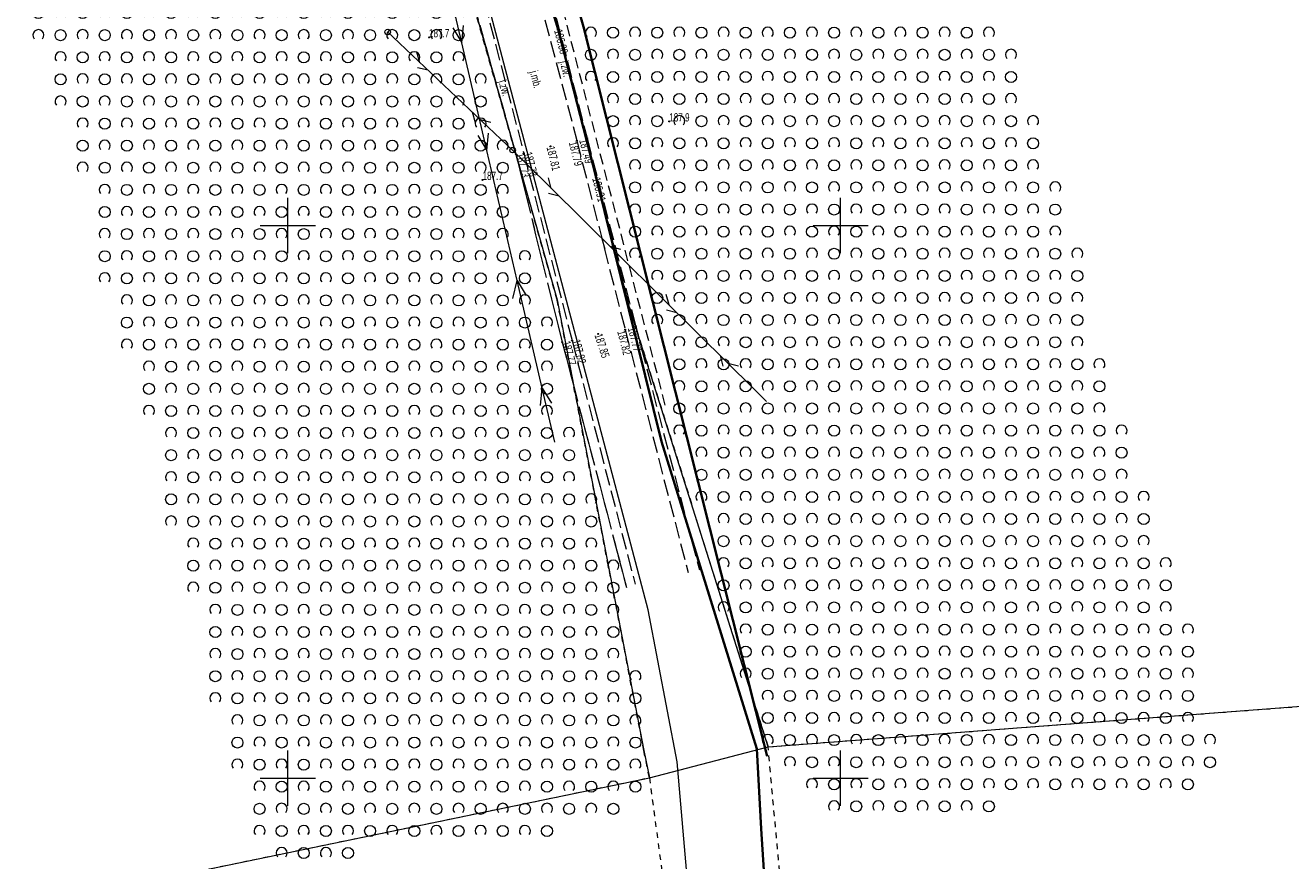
# Model space of a CAD drawing. Header units: millimetres. Extents: x 1024 to 29474, y -14562 to 6512.
# Tile 74 of 83: x 26643 to 26758, y 2857 to 2933. Entities that reach past the tile are written whole.
import ezdxf
from ezdxf.enums import TextEntityAlignment as Align

# ---------------------------------------------------------------- set-up
doc = ezdxf.new("R2010")
doc.units = ezdxf.units.MM
for name, pattern in [('1', [0]), ('2_OTKJ', [2, 1.5, -0.5]), ('2_OTZK', [1.5, 1, -0.5]), ('4_SUEP_A', [0]), ('4_SULO', [0]), ('4_SUTP_A', [0]), ('4_SUWP', [0]), ('EGDE', [0]), ('EGUG', [1, 0.5, -0.5])]:
    doc.linetypes.add(name, pattern=pattern)
for name, color, linetype, lineweight in [('D.O. ob 8x30', 4, 'Continuous', 25), ('Dzialki', 7, 'EGDE', 18), ('OTK_E_T_0', 7, 'Continuous', 0), ('OTK_L_0', 7, '2_OTKJ', 18), ('OTR_T_0', 7, 'Continuous', 18), ('OTR_T_1', 7, 'Continuous', 18), ('OTZ_L_1', 7, '2_OTZK', 18), ('Podzial_sekcyjny_krzyze', 7, '1', 18), ('SUEP_L_0', 1, '4_SUEP_A', 18), ('SUL_L_1', 7, '4_SULO', 35), ('SUP_T_2', 7, 'Continuous', 18), ('SUTP_L_0', 30, '4_SUTP_A', 18), ('SUTR_T_0', 30, 'Continuous', 18), ('SUWP_L_0', 5, '4_SUWP', 18), ('Uzytki', 3, 'EGUG', 18)]:
    doc.layers.add(name, color=color, linetype=linetype, lineweight=lineweight)
doc.styles.get("Standard").update_dxf_attribs({"font": 'arial.ttf'})

# ---------------------------------------------------------------- blocks, each defined once
blk = doc.blocks.new('2_OTRN')
at = {"linetype": 'Continuous'}
blk.add_circle((0, 0), 0.045, dxfattribs=at)
blk = doc.blocks.new('2_OTRS')
at = {"linetype": 'Continuous'}
blk.add_circle((0, 0), 0.045, dxfattribs=at)
blk = doc.blocks.new('2_OTZK')
at = {"linetype": 'Continuous'}
for centre in [(-1, 1), (1, -1)]:
    blk.add_circle(centre, 0.5, dxfattribs=at)
for centre, start, end in [((1, 1), 318.5904, 221.4096), ((-1, -1), 318.7031, 221.2969)]:
    blk.add_arc(centre, 0.5, start, end, dxfattribs=at)
blk = doc.blocks.new('4_SUPP')
at = {"linetype": 'Continuous'}
blk.add_circle((0, 0), 0.25, dxfattribs=at)
blk = doc.blocks.new('4_SUPS')
at = {"linetype": 'Continuous'}
blk.add_circle((0, 0), 0.0625, dxfattribs=at)
blk = doc.blocks.new('Wykno-Rudnik')
at = {"layer": 'Dzialki'}
for p, q in [((5545.05, 2907.23), (5537.16, 2938.33)), ((5530.03, 2937.81), (5538.48, 2908.01)), ((5538.48, 2908.01), (5546.32, 2867.23)), ((5557.56, 2867.57), (5545.05, 2907.23)), ((5557.56, 2867.57), (5641.97, 2873.99)), ((5546.32, 2867.23), (5546.82, 2864.78)), ((5546.82, 2864.78), (5557.56, 2867.57)), ((5490.37, 2853.09), (5546.82, 2864.78))]:
    blk.add_line(p, q, dxfattribs=at)
at = {"layer": 'OTK_L_0', "linetype": '2_OTKJ'}
for p, q in [((5529.86, 2938.65), (5534.74, 2921.19)), ((5530.89, 2938.88), (5535.46, 2921.28)), ((5536.87, 2935.29), (5540.25, 2922.42)), ((5537.92, 2935.38), (5541.19, 2922.64)), ((5540.25, 2922.42), (5544.63, 2905.32)), ((5541.19, 2922.64), (5545.58, 2905.63)), ((5534.74, 2921.19), (5538.93, 2904.18)), ((5535.46, 2921.28), (5539.83, 2904.32)), ((5544.63, 2905.32), (5550.32, 2883.35)), ((5545.58, 2905.63), (5551.34, 2883.58)), ((5538.93, 2904.18), (5544.75, 2882)), ((5539.83, 2904.32), (5545.53, 2882.29))]:
    blk.add_line(p, q, dxfattribs=at)
at = {"layer": 'OTZ_L_1', "linetype": '2_OTZK'}
for p, q in [((5529.86, 2938.65), (5534.74, 2921.19)), ((5548.26, 2898.48), (5538.59, 2935.92)), ((5534.74, 2921.19), (5538.93, 2904.18)), ((5538.93, 2904.18), (5544.75, 2882))]:
    blk.add_line(p, q, dxfattribs=at)
at = {"layer": 'Podzial_sekcyjny_krzyze'}
for p, q in [((5514.12, 2912.24), (5514.12, 2917.24)), ((5564.12, 2912.24), (5564.12, 2917.24)), ((5511.62, 2914.74), (5516.62, 2914.74)), ((5561.62, 2914.74), (5566.62, 2914.74)), ((5514.12, 2862.24), (5514.12, 2867.24)), ((5564.12, 2862.24), (5564.12, 2867.24)), ((5511.62, 2864.74), (5516.62, 2864.74)), ((5561.62, 2864.74), (5566.62, 2864.74))]:
    blk.add_line(p, q, dxfattribs=at)
at = {"layer": 'SUEP_L_0', "linetype": '4_SUEP_A'}
for p, q in [((5529.86, 2931.26), (5528.72, 2936.13)), ((5540.03, 2935.6), (5540.87, 2932.71)), ((5529.03, 2932.61), (5529.86, 2931.26)), ((5529.86, 2931.26), (5530, 2932.83)), ((5540.87, 2932.71), (5557.46, 2866.74)), ((5532.12, 2921.52), (5529.86, 2931.26)), ((5531.3, 2922.87), (5532.12, 2921.52)), ((5532.12, 2921.52), (5532.27, 2923.09)), ((5534.86, 2909.76), (5532.12, 2921.52)), ((5534.47, 2908.13), (5534.86, 2909.76)), ((5537.13, 2900.02), (5534.86, 2909.76)), ((5534.86, 2909.76), (5535.69, 2908.41)), ((5536.98, 2898.45), (5537.13, 2900.02)), ((5538.26, 2895.15), (5537.13, 2900.02)), ((5537.13, 2900.02), (5537.96, 2898.67))]:
    blk.add_line(p, q, dxfattribs=at)
at = {"layer": 'SUL_L_1', "linetype": '4_SULO'}
for p, q in [((5538.56, 2932.47), (5536.03, 2941.02)), ((5540.87, 2932.71), (5540.03, 2935.6)), ((5542.01, 2919.08), (5538.56, 2932.47)), ((5557.46, 2866.74), (5540.87, 2932.71)), ((5547.91, 2895.19), (5542.01, 2919.08)), ((5556.53, 2867.39), (5547.91, 2895.19)), ((5556.92, 2860.14), (5556.53, 2867.39)), ((5557.5, 2851.68), (5556.92, 2860.14))]:
    blk.add_line(p, q, dxfattribs=at)
at = {"layer": 'SUTP_L_0', "linetype": '4_SUTP_A'}
for p, q in [((5540.03, 2935.6), (5540.87, 2932.71)), ((5540.87, 2932.71), (5557.46, 2866.74)), ((5523.64, 2931.77), (5523.15, 2932.24)), ((5528.8, 2926.9), (5523.64, 2931.77)), ((5526.07, 2929.47), (5525.8, 2930.42)), ((5526.8, 2928.78), (5525.84, 2929.01)), ((5533.96, 2922.02), (5528.8, 2926.9)), ((5530.8, 2925.01), (5531.07, 2924.06)), ((5531.52, 2924.32), (5532.49, 2924.1)), ((5534.45, 2921.56), (5533.96, 2922.02)), ((5535.56, 2920.46), (5534.45, 2921.56)), ((5540.61, 2915.46), (5535.56, 2920.46)), ((5537.94, 2918.1), (5537.69, 2919.05)), ((5538.65, 2917.4), (5537.7, 2917.64)), ((5551.27, 2904.91), (5540.61, 2915.46)), ((5542.81, 2912.58), (5542.56, 2913.53)), ((5544.23, 2912.58), (5543.27, 2912.83)), ((5548.6, 2907.55), (5548.35, 2908.5)), ((5549.31, 2906.85), (5548.36, 2907.09)), ((5556.31, 2899.92), (5551.27, 2904.91)), ((5553.22, 2902.98), (5553.47, 2902.02)), ((5553.93, 2902.27), (5554.89, 2902.03)), ((5557.42, 2898.82), (5556.31, 2899.92))]:
    blk.add_line(p, q, dxfattribs=at)
at = {"layer": 'SUWP_L_0', "linetype": '4_SUWP'}
for p, q in [((5546.72, 2879.97), (5531.73, 2936.71)), ((5549.32, 2866.2), (5546.72, 2879.97)), ((5555.51, 2796.57), (5549.32, 2866.2))]:
    blk.add_line(p, q, dxfattribs=at)
at = {"layer": 'Uzytki'}
for p, q in [((5537.16, 2938.33), (5545.05, 2907.23)), ((5538.48, 2908.01), (5530.03, 2937.81)), ((5546.32, 2867.23), (5538.48, 2908.01)), ((5545.05, 2907.23), (5557.56, 2867.57)), ((5557.56, 2867.57), (5641.97, 2873.99)), ((5546.82, 2864.78), (5546.32, 2867.23)), ((5562.63, 2812.51), (5557.56, 2867.57)), ((5538.09, 2862.96), (5546.82, 2864.78)), ((5546.82, 2864.78), (5555.91, 2796.67)), ((5490.37, 2853.09), (5538.09, 2862.96))]:
    blk.add_line(p, q, dxfattribs=at)
at = {"layer": 'OTR_T_0'}
for p in [(5540.25, 2922.42), (5541.19, 2922.64), (5534.74, 2921.19), (5535.46, 2921.28), (5537.87, 2921.9), (5542.2, 2904.93), (5544.63, 2905.32), (5545.58, 2905.63), (5538.93, 2904.18), (5539.83, 2904.32)]:
    blk.add_blockref('2_OTRS', p, dxfattribs=at)
at = {"layer": 'OTR_T_1'}
for p in [(5526.89, 2931.76), (5548.62, 2924.15), (5531.73, 2918.86)]:
    blk.add_blockref('2_OTRN', p, dxfattribs=at)
at = {"layer": 'OTZ_L_1'}
for p in [(5542.53, 2933.18), (5546.53, 2933.18), (5550.53, 2933.18), (5554.53, 2933.18), (5558.53, 2933.18), (5562.53, 2933.18), (5566.53, 2933.18), (5570.53, 2933.18), (5574.53, 2933.18), (5492.56, 2932.96), (5496.56, 2932.96), (5500.56, 2932.96), (5504.56, 2932.96), (5508.56, 2932.96), (5512.56, 2932.96), (5516.56, 2932.96), (5520.56, 2932.96), (5524.56, 2932.96), (5528.56, 2932.96), (5494.56, 2930.96), (5498.56, 2930.96), (5502.56, 2930.96), (5506.56, 2930.96), (5510.56, 2930.96), (5514.56, 2930.96), (5518.56, 2930.96), (5522.56, 2930.96), (5526.56, 2930.96), (5544.53, 2931.18), (5548.53, 2931.18), (5552.53, 2931.18), (5556.53, 2931.18), (5560.53, 2931.18), (5564.53, 2931.18), (5568.53, 2931.18), (5572.53, 2931.18), (5576.53, 2931.18), (5496.56, 2928.96), (5500.56, 2928.96), (5504.56, 2928.96), (5508.56, 2928.96), (5512.56, 2928.96), (5516.56, 2928.96), (5520.56, 2928.96), (5524.56, 2928.96), (5528.56, 2928.96), (5542.53, 2929.18), (5546.53, 2929.18), (5550.53, 2929.18), (5554.53, 2929.18), (5558.53, 2929.18), (5562.53, 2929.18), (5566.53, 2929.18), (5570.53, 2929.18), (5574.53, 2929.18), (5578.53, 2929.18), (5494.56, 2926.96), (5498.56, 2926.96), (5502.56, 2926.96), (5506.56, 2926.96), (5510.56, 2926.96), (5514.56, 2926.96), (5518.56, 2926.96), (5522.56, 2926.96), (5526.56, 2926.96), (5530.56, 2926.96), (5544.53, 2927.18), (5548.53, 2927.18), (5552.53, 2927.18), (5556.53, 2927.18), (5560.53, 2927.18), (5564.53, 2927.18), (5568.53, 2927.18), (5572.53, 2927.18), (5576.53, 2927.18), (5546.53, 2925.18), (5550.53, 2925.18), (5554.53, 2925.18), (5558.53, 2925.18), (5562.53, 2925.18), (5566.53, 2925.18), (5570.53, 2925.18), (5574.53, 2925.18), (5578.53, 2925.18), (5496.56, 2924.96), (5500.56, 2924.96), (5504.56, 2924.96), (5508.56, 2924.96), (5512.56, 2924.96), (5516.56, 2924.96), (5520.56, 2924.96), (5524.56, 2924.96), (5528.56, 2924.96), (5498.56, 2922.96), (5502.56, 2922.96), (5506.56, 2922.96), (5510.56, 2922.96), (5514.56, 2922.96), (5518.56, 2922.96), (5522.56, 2922.96), (5526.56, 2922.96), (5530.56, 2922.96), (5544.53, 2923.18), (5548.53, 2923.18), (5552.53, 2923.18), (5556.53, 2923.18), (5560.53, 2923.18), (5564.53, 2923.18), (5568.53, 2923.18), (5572.53, 2923.18), (5576.53, 2923.18), (5580.53, 2923.18), (5496.56, 2920.96), (5500.56, 2920.96), (5504.56, 2920.96), (5508.56, 2920.96), (5512.56, 2920.96), (5516.56, 2920.96), (5520.56, 2920.96), (5524.56, 2920.96), (5528.56, 2920.96), (5532.56, 2920.96), (5546.53, 2921.18), (5550.53, 2921.18), (5554.53, 2921.18), (5558.53, 2921.18), (5562.53, 2921.18), (5566.53, 2921.18), (5570.53, 2921.18), (5574.53, 2921.18), (5578.53, 2921.18), (5498.56, 2918.96), (5502.56, 2918.96), (5506.56, 2918.96), (5510.56, 2918.96), (5514.56, 2918.96), (5518.56, 2918.96), (5522.56, 2918.96), (5526.56, 2918.96), (5530.56, 2918.96), (5548.53, 2919.18), (5552.53, 2919.18), (5556.53, 2919.18), (5560.53, 2919.18), (5564.53, 2919.18), (5568.53, 2919.18), (5572.53, 2919.18), (5576.53, 2919.18), (5580.53, 2919.18), (5546.53, 2917.18), (5550.53, 2917.18), (5554.53, 2917.18), (5558.53, 2917.18), (5562.53, 2917.18), (5566.53, 2917.18), (5570.53, 2917.18), (5574.53, 2917.18), (5578.53, 2917.18), (5582.53, 2917.18), (5500.56, 2916.96), (5504.56, 2916.96), (5508.56, 2916.96), (5512.56, 2916.96), (5516.56, 2916.96), (5520.56, 2916.96), (5524.56, 2916.96), (5528.56, 2916.96), (5532.56, 2916.96), (5498.56, 2914.96), (5502.56, 2914.96), (5506.56, 2914.96), (5510.56, 2914.96), (5514.56, 2914.96), (5518.56, 2914.96), (5522.56, 2914.96), (5526.56, 2914.96), (5530.56, 2914.96), (5548.53, 2915.18), (5552.53, 2915.18), (5556.53, 2915.18), (5560.53, 2915.18), (5564.53, 2915.18), (5568.53, 2915.18), (5572.53, 2915.18), (5576.53, 2915.18), (5580.53, 2915.18), (5500.56, 2912.96), (5504.56, 2912.96), (5508.56, 2912.96), (5512.56, 2912.96), (5516.56, 2912.96), (5520.56, 2912.96), (5524.56, 2912.96), (5528.56, 2912.96), (5532.56, 2912.96), (5546.53, 2913.18), (5550.53, 2913.18), (5554.53, 2913.18), (5558.53, 2913.18), (5562.53, 2913.18), (5566.53, 2913.18), (5570.53, 2913.18), (5574.53, 2913.18), (5578.53, 2913.18), (5582.53, 2913.18), (5498.56, 2910.96), (5502.56, 2910.96), (5506.56, 2910.96), (5510.56, 2910.96), (5514.56, 2910.96), (5518.56, 2910.96), (5522.56, 2910.96), (5526.56, 2910.96), (5530.56, 2910.96), (5534.56, 2910.96), (5548.53, 2911.18), (5552.53, 2911.18), (5556.53, 2911.18), (5560.53, 2911.18), (5564.53, 2911.18), (5568.53, 2911.18), (5572.53, 2911.18), (5576.53, 2911.18), (5580.53, 2911.18), (5584.53, 2911.18), (5550.53, 2909.18), (5554.53, 2909.18), (5558.53, 2909.18), (5562.53, 2909.18), (5566.53, 2909.18), (5570.53, 2909.18), (5574.53, 2909.18), (5578.53, 2909.18), (5582.53, 2909.18), (5500.56, 2908.96), (5504.56, 2908.96), (5508.56, 2908.96), (5512.56, 2908.96), (5516.56, 2908.96), (5520.56, 2908.96), (5524.56, 2908.96), (5528.56, 2908.96), (5532.56, 2908.96), (5502.56, 2906.96), (5506.56, 2906.96), (5510.56, 2906.96), (5514.56, 2906.96), (5518.56, 2906.96), (5522.56, 2906.96), (5526.56, 2906.96), (5530.56, 2906.96), (5534.56, 2906.96), (5548.53, 2907.18), (5552.53, 2907.18), (5556.53, 2907.18), (5560.53, 2907.18), (5564.53, 2907.18), (5568.53, 2907.18), (5572.53, 2907.18), (5576.53, 2907.18), (5580.53, 2907.18), (5584.53, 2907.18), (5500.56, 2904.96), (5504.56, 2904.96), (5508.56, 2904.96), (5512.56, 2904.96), (5516.56, 2904.96), (5520.56, 2904.96), (5524.56, 2904.96), (5528.56, 2904.96), (5532.56, 2904.96), (5536.56, 2904.96), (5550.53, 2905.18), (5554.53, 2905.18), (5558.53, 2905.18), (5562.53, 2905.18), (5566.53, 2905.18), (5570.53, 2905.18), (5574.53, 2905.18), (5578.53, 2905.18), (5582.53, 2905.18), (5502.56, 2902.96), (5506.56, 2902.96), (5510.56, 2902.96), (5514.56, 2902.96), (5518.56, 2902.96), (5522.56, 2902.96), (5526.56, 2902.96), (5530.56, 2902.96), (5534.56, 2902.96), (5552.53, 2903.18), (5556.53, 2903.18), (5560.53, 2903.18), (5564.53, 2903.18), (5568.53, 2903.18), (5572.53, 2903.18), (5576.53, 2903.18), (5580.53, 2903.18), (5584.53, 2903.18), (5550.53, 2901.18), (5554.53, 2901.18), (5558.53, 2901.18), (5562.53, 2901.18), (5566.53, 2901.18), (5570.53, 2901.18), (5574.53, 2901.18), (5578.53, 2901.18), (5582.53, 2901.18), (5586.53, 2901.18), (5504.56, 2900.96), (5508.56, 2900.96), (5512.56, 2900.96), (5516.56, 2900.96), (5520.56, 2900.96), (5524.56, 2900.96), (5528.56, 2900.96), (5532.56, 2900.96), (5536.56, 2900.96), (5502.56, 2898.96), (5506.56, 2898.96), (5510.56, 2898.96), (5514.56, 2898.96), (5518.56, 2898.96), (5522.56, 2898.96), (5526.56, 2898.96), (5530.56, 2898.96), (5534.56, 2898.96), (5552.53, 2899.18), (5556.53, 2899.18), (5560.53, 2899.18), (5564.53, 2899.18), (5568.53, 2899.18), (5572.53, 2899.18), (5576.53, 2899.18), (5580.53, 2899.18), (5584.53, 2899.18), (5504.56, 2896.96), (5508.56, 2896.96), (5512.56, 2896.96), (5516.56, 2896.96), (5520.56, 2896.96), (5524.56, 2896.96), (5528.56, 2896.96), (5532.56, 2896.96), (5536.56, 2896.96), (5550.53, 2897.18), (5554.53, 2897.18), (5558.53, 2897.18), (5562.53, 2897.18), (5566.53, 2897.18), (5570.53, 2897.18), (5574.53, 2897.18), (5578.53, 2897.18), (5582.53, 2897.18), (5586.53, 2897.18), (5506.56, 2894.96), (5510.56, 2894.96), (5514.56, 2894.96), (5518.56, 2894.96), (5522.56, 2894.96), (5526.56, 2894.96), (5530.56, 2894.96), (5534.56, 2894.96), (5538.56, 2894.96), (5552.53, 2895.18), (5556.53, 2895.18), (5560.53, 2895.18), (5564.53, 2895.18), (5568.53, 2895.18), (5572.53, 2895.18), (5576.53, 2895.18), (5580.53, 2895.18), (5584.53, 2895.18), (5588.53, 2895.18), (5554.53, 2893.18), (5558.53, 2893.18), (5562.53, 2893.18), (5566.53, 2893.18), (5570.53, 2893.18), (5574.53, 2893.18), (5578.53, 2893.18), (5582.53, 2893.18), (5586.53, 2893.18), (5504.56, 2892.96), (5508.56, 2892.96), (5512.56, 2892.96), (5516.56, 2892.96), (5520.56, 2892.96), (5524.56, 2892.96), (5528.56, 2892.96), (5532.56, 2892.96), (5536.56, 2892.96), (5506.56, 2890.96), (5510.56, 2890.96), (5514.56, 2890.96), (5518.56, 2890.96), (5522.56, 2890.96), (5526.56, 2890.96), (5530.56, 2890.96), (5534.56, 2890.96), (5538.56, 2890.96), (5552.53, 2891.18), (5556.53, 2891.18), (5560.53, 2891.18), (5564.53, 2891.18), (5568.53, 2891.18), (5572.53, 2891.18), (5576.53, 2891.18), (5580.53, 2891.18), (5584.53, 2891.18), (5588.53, 2891.18), (5504.56, 2888.96), (5508.56, 2888.96), (5512.56, 2888.96), (5516.56, 2888.96), (5520.56, 2888.96), (5524.56, 2888.96), (5528.56, 2888.96), (5532.56, 2888.96), (5536.56, 2888.96), (5540.56, 2888.96), (5554.53, 2889.18), (5558.53, 2889.18), (5562.53, 2889.18), (5566.53, 2889.18), (5570.53, 2889.18), (5574.53, 2889.18), (5578.53, 2889.18), (5582.53, 2889.18), (5586.53, 2889.18), (5590.53, 2889.18), (5506.56, 2886.96), (5510.56, 2886.96), (5514.56, 2886.96), (5518.56, 2886.96), (5522.56, 2886.96), (5526.56, 2886.96), (5530.56, 2886.96), (5534.56, 2886.96), (5538.56, 2886.96), (5556.53, 2887.18), (5560.53, 2887.18), (5564.53, 2887.18), (5568.53, 2887.18), (5572.53, 2887.18), (5576.53, 2887.18), (5580.53, 2887.18), (5584.53, 2887.18), (5588.53, 2887.18), (5554.53, 2885.18), (5558.53, 2885.18), (5562.53, 2885.18), (5566.53, 2885.18), (5570.53, 2885.18), (5574.53, 2885.18), (5578.53, 2885.18), (5582.53, 2885.18), (5586.53, 2885.18), (5590.53, 2885.18), (5508.56, 2884.96), (5512.56, 2884.96), (5516.56, 2884.96), (5520.56, 2884.96), (5524.56, 2884.96), (5528.56, 2884.96), (5532.56, 2884.96), (5536.56, 2884.96), (5540.56, 2884.96), (5506.56, 2882.96), (5510.56, 2882.96), (5514.56, 2882.96), (5518.56, 2882.96), (5522.56, 2882.96), (5526.56, 2882.96), (5530.56, 2882.96), (5534.56, 2882.96), (5538.56, 2882.96), (5542.56, 2882.96), (5556.53, 2883.18), (5560.53, 2883.18), (5564.53, 2883.18), (5568.53, 2883.18), (5572.53, 2883.18), (5576.53, 2883.18), (5580.53, 2883.18), (5584.53, 2883.18), (5588.53, 2883.18), (5592.53, 2883.18), (5508.56, 2880.96), (5512.56, 2880.96), (5516.56, 2880.96), (5520.56, 2880.96), (5524.56, 2880.96), (5528.56, 2880.96), (5532.56, 2880.96), (5536.56, 2880.96), (5540.56, 2880.96), (5554.53, 2881.18), (5558.53, 2881.18), (5562.53, 2881.18), (5566.53, 2881.18), (5570.53, 2881.18), (5574.53, 2881.18), (5578.53, 2881.18), (5582.53, 2881.18), (5586.53, 2881.18), (5590.53, 2881.18), (5510.56, 2878.96), (5514.56, 2878.96), (5518.56, 2878.96), (5522.56, 2878.96), (5526.56, 2878.96), (5530.56, 2878.96), (5534.56, 2878.96), (5538.56, 2878.96), (5542.56, 2878.96), (5556.53, 2879.18), (5560.53, 2879.18), (5564.53, 2879.18), (5568.53, 2879.18), (5572.53, 2879.18), (5576.53, 2879.18), (5580.53, 2879.18), (5584.53, 2879.18), (5588.53, 2879.18), (5592.53, 2879.18), (5558.53, 2877.18), (5562.53, 2877.18), (5566.53, 2877.18), (5570.53, 2877.18), (5574.53, 2877.18), (5578.53, 2877.18), (5582.53, 2877.18), (5586.53, 2877.18), (5590.53, 2877.18), (5594.53, 2877.18), (5508.56, 2876.96), (5512.56, 2876.96), (5516.56, 2876.96), (5520.56, 2876.96), (5524.56, 2876.96), (5528.56, 2876.96), (5532.56, 2876.96), (5536.56, 2876.96), (5540.56, 2876.96), (5510.56, 2874.96), (5514.56, 2874.96), (5518.56, 2874.96), (5522.56, 2874.96), (5526.56, 2874.96), (5530.56, 2874.96), (5534.56, 2874.96), (5538.56, 2874.96), (5542.56, 2874.96), (5556.53, 2875.18), (5560.53, 2875.18), (5564.53, 2875.18), (5568.53, 2875.18), (5572.53, 2875.18), (5576.53, 2875.18), (5580.53, 2875.18), (5584.53, 2875.18), (5588.53, 2875.18), (5592.53, 2875.18), (5508.56, 2872.96), (5512.56, 2872.96), (5516.56, 2872.96), (5520.56, 2872.96), (5524.56, 2872.96), (5528.56, 2872.96), (5532.56, 2872.96), (5536.56, 2872.96), (5540.56, 2872.96), (5544.56, 2872.96), (5558.53, 2873.18), (5562.53, 2873.18), (5566.53, 2873.18), (5570.53, 2873.18), (5574.53, 2873.18), (5578.53, 2873.18), (5582.53, 2873.18), (5586.53, 2873.18), (5590.53, 2873.18), (5594.53, 2873.18), (5510.56, 2870.96), (5514.56, 2870.96), (5518.56, 2870.96), (5522.56, 2870.96), (5526.56, 2870.96), (5530.56, 2870.96), (5534.56, 2870.96), (5538.56, 2870.96), (5542.56, 2870.96), (5560.53, 2871.18), (5564.53, 2871.18), (5568.53, 2871.18), (5572.53, 2871.18), (5576.53, 2871.18), (5580.53, 2871.18), (5584.53, 2871.18), (5588.53, 2871.18), (5592.53, 2871.18), (5558.53, 2869.18), (5562.53, 2869.18), (5566.53, 2869.18), (5570.53, 2869.18), (5574.53, 2869.18), (5578.53, 2869.18), (5582.53, 2869.18), (5586.53, 2869.18), (5590.53, 2869.18), (5594.53, 2869.18), (5512.56, 2868.96), (5516.56, 2868.96), (5520.56, 2868.96), (5524.56, 2868.96), (5528.56, 2868.96), (5532.56, 2868.96), (5536.56, 2868.96), (5540.56, 2868.96), (5544.56, 2868.96), (5510.56, 2866.96), (5514.56, 2866.96), (5518.56, 2866.96), (5522.56, 2866.96), (5526.56, 2866.96), (5530.56, 2866.96), (5534.56, 2866.96), (5538.56, 2866.96), (5542.56, 2866.96), (5560.53, 2867.18), (5564.53, 2867.18), (5568.53, 2867.18), (5572.53, 2867.18), (5576.53, 2867.18), (5580.53, 2867.18), (5584.53, 2867.18), (5588.53, 2867.18), (5592.53, 2867.18), (5596.53, 2867.18), (5512.56, 2864.96), (5516.56, 2864.96), (5520.56, 2864.96), (5524.56, 2864.96), (5528.56, 2864.96), (5532.56, 2864.96), (5536.56, 2864.96), (5540.56, 2864.96), (5544.56, 2864.96), (5562.53, 2865.18), (5566.53, 2865.18), (5570.53, 2865.18), (5574.53, 2865.18), (5578.53, 2865.18), (5582.53, 2865.18), (5586.53, 2865.18), (5590.53, 2865.18), (5594.53, 2865.18), (5514.56, 2862.96), (5518.56, 2862.96), (5522.56, 2862.96), (5526.56, 2862.96), (5530.56, 2862.96), (5534.56, 2862.96), (5538.56, 2862.96), (5542.56, 2862.96), (5564.53, 2863.18), (5568.53, 2863.18), (5572.53, 2863.18), (5576.53, 2863.18), (5512.56, 2860.96), (5516.56, 2860.96), (5520.56, 2860.96), (5524.56, 2860.96), (5528.56, 2860.96), (5532.56, 2860.96), (5536.56, 2860.96), (5514.56, 2858.96), (5518.56, 2858.96)]:
    blk.add_blockref('2_OTZK', p, dxfattribs=at)
at = {"layer": 'SUP_T_2'}
for p in [(5523.15, 2932.24), (5534.45, 2921.56)]:
    blk.add_blockref('4_SUPP', p, dxfattribs=at)
at = {"layer": 'SUTR_T_0'}
for p in [(5538.56, 2932.47), (5542.01, 2919.08)]:
    blk.add_blockref('4_SUPS', p, dxfattribs=at)
at = {"layer": 'OTK_E_T_0', "lineweight": 9, "width": 0.7}
for s, rotation, p in [('j.zw.', 283.134, (5539.17, 2928.9)), ('j.zw.', 287.354, (5533.62, 2927.15)), ('j.mb.', 284.7827, (5536.46, 2927.94))]:
    blk.add_text(s, height=0.75, rotation=rotation, dxfattribs=at).set_placement(p, align=Align.MIDDLE)
at = {"layer": 'OTR_T_0', "lineweight": 9, "width": 0.7}
for s, rotation, p in [('187.79', 284.3669, (5540.25, 2922.42)), ('187.49', 284.4713, (5541.19, 2922.64)), ('187.82', 284.52, (5544.63, 2905.32)), ('187.77', 284.6399, (5545.58, 2905.63))]:
    blk.add_text(s, height=0.75, rotation=rotation, dxfattribs=at).set_placement(p, align=Align.TOP_LEFT)
for s, rotation, p in [('187.73', 283.8379, (5534.74, 2921.19)), ('187.78', 284.4488, (5535.46, 2921.28)), ('187.77', 284.7029, (5538.93, 2904.18)), ('187.82', 284.5065, (5539.83, 2904.32))]:
    blk.add_text(s, height=0.75, rotation=rotation, dxfattribs=at).set_placement(p)
for s, rotation, p in [('187.81', 284.1198, (5537.87, 2921.9)), ('187.85', 287.9928, (5542.2, 2904.93))]:
    blk.add_text(s, height=0.75, rotation=rotation, dxfattribs=at).set_placement(p, align=Align.MIDDLE_LEFT)
at = {"layer": 'OTR_T_1', "lineweight": 9, "width": 0.7}
for s, p in [('187.7', (5526.89, 2931.76)), ('187.9', (5548.62, 2924.15)), ('187.7', (5531.73, 2918.86))]:
    blk.add_text(s, height=0.75, dxfattribs=at).set_placement(p)
at = {"layer": 'SUTR_T_0', "lineweight": 9, "width": 0.7}
for s, rotation, p in [('186.88', 284.4483, (5538.56, 2932.47)), ('186.91', 283.8725, (5542.01, 2919.08))]:
    blk.add_text(s, height=0.75, rotation=rotation, dxfattribs=at).set_placement(p, align=Align.MIDDLE_LEFT)

msp = doc.modelspace()

# ---------------------------------------------------------------- block references
at = {"layer": 'D.O. ob 8x30'}
msp.add_blockref('Wykno-Rudnik', (21153.042, 0), dxfattribs=at)

doc.saveas('drawing.dxf')
